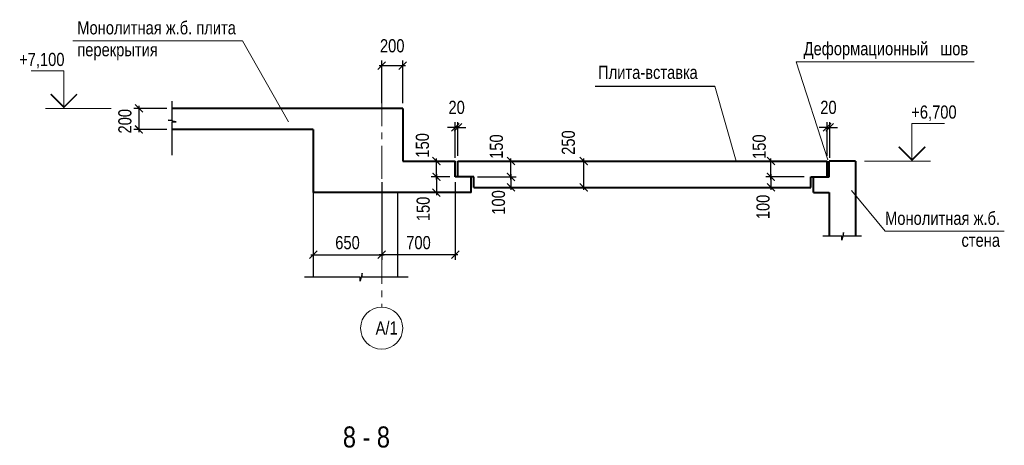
# Model space of a CAD drawing. Header units: inches. Extents: x -21855 to 99316, y -31809 to 52191.
# Tile 15 of 18: x 30992 to 68438, y -275 to 15897. Entities that reach past the tile are written whole.
import ezdxf
from ezdxf.enums import TextEntityAlignment as Align

# ---------------------------------------------------------------- set-up
doc = ezdxf.new("R2010")
doc.units = ezdxf.units.IN
doc.header["$LTSCALE"] = 1000
doc.header["$MEASUREMENT"] = 0
doc.linetypes.add('CENTER', pattern=[2, 1.25, -0.25, 0.25, -0.25])
for name, color, linetype, lineweight in [('СК-050-П(литы перекрытия)', 12, 'Continuous', 40), ('СК-100-О(си)', 7, 'CENTER', 15), ('СК-220-Р-РАМКА ТЕКСТ', 7, 'Continuous', 15), ('СК-300-Р(азмеры)', 7, 'Continuous', 20), ('СК-400-Т(екст)', 7, 'Continuous', 20)]:
    doc.layers.add(name, color=color, linetype=linetype, lineweight=lineweight)
doc.styles.add('RUSS', font='arial.ttf', dxfattribs={"width": 0.8})
doc.dimstyles.new('50', dxfattribs={"dimtxt": 480, "dimasz": 280, "dimexe": 100, "dimexo": 100, "dimgap": 100, "dimtad": 1, "dimdec": 0, "dimlfac": 0.25, "dimzin": 0, "dimdsep": 46, "dimtxsty": 'RUSS', "dimblk": 'ARCHTICK', "dimcen": 0.09, "dimdle": 100, "dimclrd": 7, "dimclre": 7, "dimclrt": 7, "dimadec": 0, "dimazin": 0, "dimtfac": 1, "dimtdec": 0, "dimtmove": 2, "dimatfit": 3, "dimldrblk": 'ARCHTICK', "dimfxl": 1, "dimtolj": 1, "dimtzin": 0, "dimarcsym": 0})

# ---------------------------------------------------------------- blocks, each defined once
blk = doc.blocks.new('_ArchTick')
at = {"color": 0, "linetype": 'ByBlock', "const_width": 0.15}
blk.add_lwpolyline([(-0.5, -0.5), (0.5, 0.5)], dxfattribs=at)
blk = doc.blocks.new('*D38')
at = {"layer": 'Defpoints', "color": 0, "transparency": 16777216}
for p in [(46841, 10526), (47606, 10526, 0), (47552, 9926)]:
    blk.add_point(p, dxfattribs=at)
at = {"layer": 'СК-300-Р(азмеры)', "color": 7, "lineweight": -2, "transparency": 16777216}
for p, q in [((47406, 10526), (46641, 10526)), ((46841, 9826), (46841, 10626)), ((47352, 9926), (46641, 9926))]:
    blk.add_line(p, q, dxfattribs=at)
at = {"layer": 'СК-300-Р(азмеры)', "color": 7, "lineweight": -2, "transparency": 16777216, "xscale": 300, "yscale": 300, "zscale": 300}
for p, rotation in [((46841, 10526), 90), ((46841, 9926), 270)]:
    blk.add_blockref('_ArchTick', p, dxfattribs=dict(at, rotation=rotation))
at = {"layer": 'СК-300-Р(азмеры)', "color": 7, "transparency": 16777216, "insert": (46310, 11122), "char_height": 500, "attachment_point": 5, "rotation": 90, "style": 'RUSS'}
blk.add_mtext('\\A1;150', dxfattribs=at)
blk = doc.blocks.new('*D39')
at = {"layer": 'Defpoints', "color": 0, "transparency": 16777216}
for p in [(47559, 11807), (47659, 10526, 0), (47559, 10446, 0)]:
    blk.add_point(p, dxfattribs=at)
at = {"layer": 'СК-300-Р(азмеры)', "color": 7, "lineweight": -2, "transparency": 16777216}
for p, q in [((47559, 10646), (47559, 12007)), ((47659, 10726), (47659, 12007)), ((47559, 11807), (47259, 11807)), ((47659, 11807), (47559, 11807)), ((47659, 11807), (47959, 11807))]:
    blk.add_line(p, q, dxfattribs=at)
at = {"layer": 'СК-300-Р(азмеры)', "color": 7, "lineweight": -2, "transparency": 16777216, "xscale": 300, "yscale": 300, "zscale": 300}
blk.add_blockref('_ArchTick', (47559, 11807), dxfattribs=at)
at = {"layer": 'СК-300-Р(азмеры)', "color": 7, "lineweight": -2, "transparency": 16777216, "xscale": 300, "yscale": 300, "zscale": 300, "rotation": 180}
blk.add_blockref('_ArchTick', (47659, 11807), dxfattribs=at)
at = {"layer": 'СК-300-Р(азмеры)', "color": 7, "transparency": 16777216, "insert": (47609, 12562), "char_height": 500, "attachment_point": 5, "style": 'RUSS'}
blk.add_mtext('\\A1;20', dxfattribs=at)
blk = doc.blocks.new('*D46')
at = {"layer": 'Defpoints', "color": 0, "transparency": 16777216}
for p in [(44759, 9926, 0), (47559, 9926), (44759, 6967)]:
    blk.add_point(p, dxfattribs=at)
at = {"layer": 'СК-300-Р(азмеры)', "color": 7, "lineweight": -2, "transparency": 16777216}
for p, q in [((44759, 9726), (44759, 6767)), ((47559, 9726), (47559, 6767)), ((47659, 6967), (44659, 6967))]:
    blk.add_line(p, q, dxfattribs=at)
at = {"layer": 'СК-300-Р(азмеры)', "color": 7, "lineweight": -2, "transparency": 16777216, "xscale": 300, "yscale": 300, "zscale": 300, "rotation": 180}
blk.add_blockref('_ArchTick', (44759, 6967), dxfattribs=at)
at = {"layer": 'СК-300-Р(азмеры)', "color": 7, "lineweight": -2, "transparency": 16777216, "xscale": 300, "yscale": 300, "zscale": 300}
blk.add_blockref('_ArchTick', (47559, 6967), dxfattribs=at)
at = {"layer": 'СК-300-Р(азмеры)', "color": 7, "transparency": 16777216, "insert": (46159, 7423), "char_height": 500, "attachment_point": 5, "style": 'RUSS'}
blk.add_mtext('\\A1;700', dxfattribs=at)
blk = doc.blocks.new('*D40')
at = {"layer": 'Defpoints', "color": 0, "transparency": 16777216}
for p in [(48824, 10526, 0), (49676, 10526), (48203, 9926, 0)]:
    blk.add_point(p, dxfattribs=at)
at = {"layer": 'СК-300-Р(азмеры)', "color": 7, "lineweight": -2, "transparency": 16777216}
for p, q in [((49024, 10526), (49876, 10526)), ((49676, 9826), (49676, 10626)), ((48403, 9926), (49876, 9926))]:
    blk.add_line(p, q, dxfattribs=at)
at = {"layer": 'СК-300-Р(азмеры)', "color": 7, "lineweight": -2, "transparency": 16777216, "xscale": 300, "yscale": 300, "zscale": 300}
for p, rotation in [((49676, 10526), 90), ((49676, 9926), 270)]:
    blk.add_blockref('_ArchTick', p, dxfattribs=dict(at, rotation=rotation))
at = {"layer": 'СК-300-Р(азмеры)', "color": 7, "transparency": 16777216, "insert": (49122, 11075), "char_height": 500, "attachment_point": 5, "rotation": 90, "style": 'RUSS'}
blk.add_mtext('\\A1;150', dxfattribs=at)
blk = doc.blocks.new('*D41')
at = {"layer": 'Defpoints', "color": 0, "transparency": 16777216}
for p in [(49676, 9926), (49676, 9526), (51361, 9526, 0)]:
    blk.add_point(p, dxfattribs=at)
at = {"layer": 'СК-300-Р(азмеры)', "color": 7, "lineweight": -2, "transparency": 16777216}
for p, q in [((49676, 10026), (49676, 9426)), ((51161, 9526), (49476, 9526))]:
    blk.add_line(p, q, dxfattribs=at)
at = {"layer": 'СК-300-Р(азмеры)', "color": 7, "lineweight": -2, "transparency": 16777216, "xscale": 300, "yscale": 300, "zscale": 300}
for p, rotation in [((49676, 9926), 90), ((49676, 9526), 270)]:
    blk.add_blockref('_ArchTick', p, dxfattribs=dict(at, rotation=rotation))
at = {"layer": 'СК-300-Р(азмеры)', "color": 7, "transparency": 16777216, "insert": (49202, 8953), "char_height": 500, "attachment_point": 5, "rotation": 90, "style": 'RUSS'}
blk.add_mtext('\\A1;100', dxfattribs=at)
blk = doc.blocks.new('*D42')
at = {"layer": 'Defpoints', "color": 0, "transparency": 16777216}
for p in [(51591, 10526, 0), (52444, 10526), (49668, 9526)]:
    blk.add_point(p, dxfattribs=at)
at = {"layer": 'СК-300-Р(азмеры)', "color": 7, "lineweight": -2, "transparency": 16777216}
for p, q in [((51791, 10526), (52644, 10526)), ((52444, 9426), (52444, 10626)), ((49868, 9526), (52644, 9526))]:
    blk.add_line(p, q, dxfattribs=at)
at = {"layer": 'СК-300-Р(азмеры)', "color": 7, "lineweight": -2, "transparency": 16777216, "xscale": 300, "yscale": 300, "zscale": 300}
for p, rotation in [((52444, 10526), 90), ((52444, 9526), 270)]:
    blk.add_blockref('_ArchTick', p, dxfattribs=dict(at, rotation=rotation))
at = {"layer": 'СК-300-Р(азмеры)', "color": 7, "transparency": 16777216, "insert": (51858, 11228), "char_height": 500, "attachment_point": 5, "rotation": 90, "style": 'RUSS'}
blk.add_mtext('\\A1;250', dxfattribs=at)
blk = doc.blocks.new('*D47')
at = {"layer": 'Defpoints', "color": 0, "transparency": 16777216}
for p in [(59562, 10526), (61022, 10526, 0), (61022, 9926, 0)]:
    blk.add_point(p, dxfattribs=at)
at = {"layer": 'СК-300-Р(азмеры)', "color": 7, "lineweight": -2, "transparency": 16777216}
for p, q in [((60822, 10526), (59362, 10526)), ((59562, 9826), (59562, 10626)), ((60822, 9926), (59362, 9926))]:
    blk.add_line(p, q, dxfattribs=at)
at = {"layer": 'СК-300-Р(азмеры)', "color": 7, "lineweight": -2, "transparency": 16777216, "xscale": 300, "yscale": 300, "zscale": 300}
for p, rotation in [((59562, 10526), 90), ((59562, 9926), 270)]:
    blk.add_blockref('_ArchTick', p, dxfattribs=dict(at, rotation=rotation))
at = {"layer": 'СК-300-Р(азмеры)', "color": 7, "transparency": 16777216, "insert": (59117, 11072), "char_height": 500, "attachment_point": 5, "rotation": 90, "style": 'RUSS'}
blk.add_mtext('\\A1;150', dxfattribs=at)
blk = doc.blocks.new('*D43')
at = {"layer": 'Defpoints', "color": 0, "transparency": 16777216}
for p in [(61022, 9926, 0), (59562, 9526), (60775, 9526, 0)]:
    blk.add_point(p, dxfattribs=at)
at = {"layer": 'СК-300-Р(азмеры)', "color": 7, "lineweight": -2, "transparency": 16777216}
for p, q in [((60822, 9926), (59362, 9926)), ((59562, 10026), (59562, 9426)), ((60575, 9526), (59362, 9526))]:
    blk.add_line(p, q, dxfattribs=at)
at = {"layer": 'СК-300-Р(азмеры)', "color": 7, "lineweight": -2, "transparency": 16777216, "xscale": 300, "yscale": 300, "zscale": 300}
for p, rotation in [((59562, 9926), 90), ((59562, 9526), 270)]:
    blk.add_blockref('_ArchTick', p, dxfattribs=dict(at, rotation=rotation))
at = {"layer": 'СК-300-Р(азмеры)', "color": 7, "transparency": 16777216, "insert": (59263, 8781), "char_height": 500, "attachment_point": 5, "rotation": 90, "style": 'RUSS'}
blk.add_mtext('\\A1;100', dxfattribs=at)
blk = doc.blocks.new('*D44')
at = {"layer": 'Defpoints', "color": 0, "transparency": 16777216}
for p in [(61799, 11807), (61699, 10526, 0), (61799, 10446, 0)]:
    blk.add_point(p, dxfattribs=at)
at = {"layer": 'СК-300-Р(азмеры)', "color": 7, "lineweight": -2, "transparency": 16777216}
for p, q in [((61699, 10726), (61699, 12007)), ((61799, 10646), (61799, 12007)), ((61699, 11807), (61399, 11807)), ((61699, 11807), (61799, 11807)), ((61799, 11807), (62099, 11807))]:
    blk.add_line(p, q, dxfattribs=at)
at = {"layer": 'СК-300-Р(азмеры)', "color": 7, "lineweight": -2, "transparency": 16777216, "xscale": 300, "yscale": 300, "zscale": 300}
blk.add_blockref('_ArchTick', (61699, 11807), dxfattribs=at)
at = {"layer": 'СК-300-Р(азмеры)', "color": 7, "lineweight": -2, "transparency": 16777216, "xscale": 300, "yscale": 300, "zscale": 300, "rotation": 180}
blk.add_blockref('_ArchTick', (61799, 11807), dxfattribs=at)
at = {"layer": 'СК-300-Р(азмеры)', "color": 7, "transparency": 16777216, "insert": (61749, 12562), "char_height": 500, "attachment_point": 5, "style": 'RUSS'}
blk.add_mtext('\\A1;20', dxfattribs=at)
blk = doc.blocks.new('*D45')
at = {"layer": 'Defpoints', "color": 0, "transparency": 16777216}
for p in [(47506, 9926), (46841, 9326), (47366, 9326, 0)]:
    blk.add_point(p, dxfattribs=at)
at = {"layer": 'СК-300-Р(азмеры)', "color": 7, "lineweight": -2, "transparency": 16777216}
for p, q in [((47306, 9926), (46641, 9926)), ((46841, 10026), (46841, 9226)), ((47166, 9326), (46641, 9326))]:
    blk.add_line(p, q, dxfattribs=at)
at = {"layer": 'СК-300-Р(азмеры)', "color": 7, "lineweight": -2, "transparency": 16777216, "xscale": 300, "yscale": 300, "zscale": 300}
for p, rotation in [((46841, 9926), 90), ((46841, 9326), 270)]:
    blk.add_blockref('_ArchTick', p, dxfattribs=dict(at, rotation=rotation))
at = {"layer": 'СК-300-Р(азмеры)', "color": 7, "transparency": 16777216, "insert": (46339, 8707), "char_height": 500, "attachment_point": 5, "rotation": 90, "style": 'RUSS'}
blk.add_mtext('\\A1;150', dxfattribs=at)
blk = doc.blocks.new('*D63')
at = {"layer": 'Defpoints', "color": 0, "transparency": 16777216}
for p in [(36794, 12526, 0), (35528, 11726, 0), (36794, 11726)]:
    blk.add_point(p, dxfattribs=at)
at = {"layer": 'СК-300-Р(азмеры)', "color": 7, "lineweight": -2, "transparency": 16777216}
for p, q in [((36594, 12526, 0), (35328, 12526, 0)), ((35528, 12626, 0), (35528, 11626, 0)), ((36594, 11726, 0), (35328, 11726, 0))]:
    blk.add_line(p, q, dxfattribs=at)
at = {"layer": 'СК-300-Р(азмеры)', "color": 7, "lineweight": -2, "transparency": 16777216, "xscale": 300, "yscale": 300, "zscale": 300}
for p, rotation in [((35528, 12526, 0), 90), ((35528, 11726, 0), 270)]:
    blk.add_blockref('_ArchTick', p, dxfattribs=dict(at, rotation=rotation))
at = {"layer": 'СК-300-Р(азмеры)', "color": 7, "transparency": 16777216, "insert": (34995, 12038, 0), "char_height": 500, "attachment_point": 5, "rotation": 90, "style": 'RUSS'}
blk.add_mtext('\\A1;200', dxfattribs=at)
blk = doc.blocks.new('*D62')
at = {"layer": 'Defpoints', "color": 0, "transparency": 16777216}
for p in [(44759, 14148, 0), (44759, 12526), (45559, 12526)]:
    blk.add_point(p, dxfattribs=at)
at = {"layer": 'СК-300-Р(азмеры)', "color": 7, "lineweight": -2, "transparency": 16777216}
for p, q in [((44759, 12726, 0), (44759, 14348, 0)), ((45559, 12726, 0), (45559, 14348, 0)), ((45659, 14148, 0), (44659, 14148, 0))]:
    blk.add_line(p, q, dxfattribs=at)
at = {"layer": 'СК-300-Р(азмеры)', "color": 7, "lineweight": -2, "transparency": 16777216, "xscale": 300, "yscale": 300, "zscale": 300, "rotation": 180}
blk.add_blockref('_ArchTick', (44759, 14148, 0), dxfattribs=at)
at = {"layer": 'СК-300-Р(азмеры)', "color": 7, "lineweight": -2, "transparency": 16777216, "xscale": 300, "yscale": 300, "zscale": 300}
blk.add_blockref('_ArchTick', (45559, 14148, 0), dxfattribs=at)
at = {"layer": 'СК-300-Р(азмеры)', "color": 7, "transparency": 16777216, "insert": (45159, 14903, 0), "char_height": 500, "attachment_point": 5, "style": 'RUSS'}
blk.add_mtext('\\A1;200', dxfattribs=at)
blk = doc.blocks.new('*D64')
at = {"layer": 'Defpoints', "color": 0, "transparency": 16777216}
for p in [(42159, 7708, 0), (44759, 7708, 0), (44759, 6967)]:
    blk.add_point(p, dxfattribs=at)
at = {"layer": 'СК-300-Р(азмеры)', "color": 7, "lineweight": -2, "transparency": 16777216}
for p, q in [((42159, 7508), (42159, 6767)), ((44759, 7508), (44759, 6767)), ((42059, 6967), (44859, 6967))]:
    blk.add_line(p, q, dxfattribs=at)
at = {"layer": 'СК-300-Р(азмеры)', "color": 7, "lineweight": -2, "transparency": 16777216, "xscale": 300, "yscale": 300, "zscale": 300, "rotation": 180}
blk.add_blockref('_ArchTick', (42159, 6967), dxfattribs=at)
at = {"layer": 'СК-300-Р(азмеры)', "color": 7, "lineweight": -2, "transparency": 16777216, "xscale": 300, "yscale": 300, "zscale": 300}
blk.add_blockref('_ArchTick', (44759, 6967), dxfattribs=at)
at = {"layer": 'СК-300-Р(азмеры)', "color": 7, "transparency": 16777216, "insert": (43459, 7423), "char_height": 500, "attachment_point": 5, "style": 'RUSS'}
blk.add_mtext('\\A1;650', dxfattribs=at)
blk = doc.blocks.new('*U33')
at = {"layer": 'СК-400-Т(екст)', "color": 0}
for p, q in [((0, 0), (0, 7.11)), ((0, 7.11), (6.2, 7.11)), ((-9, 0), (3.5, 0))]:
    blk.add_line(p, q, dxfattribs=at)
at = {"layer": 'СК-400-Т(екст)', "color": 0, "const_width": 0.3}
blk.add_lwpolyline([(-2.5, 2.71), (0, 0.21), (2.5, 2.71)], dxfattribs=at)
at = {"layer": 'СК-400-Т(екст)', "color": 0, "width": 0.8}
for tag, p in [('ОТМЕТКА1', (8.51, 8.06)), ('КОММЕНТАРИЙ', (8.59, 4.27))]:
    blk.add_attdef(tag, p, '', height=2.5, dxfattribs=at)

msp = doc.modelspace()

# ---------------------------------------------------------------- linework, layer by layer
msp.add_line((52881.1, 13377.5), (57427.7, 13377.5))
at = {"elevation": 0}
for points in [[(36793.6, 10755.7), (36793.6, 12015.9), (36939.2, 12015.9), (36641.7, 12085.5), (36793.6, 12085.5), (36793.6, 12802.5)], [(63006.1, 7668.2), (62325.9, 7668.2), (62325.9, 7813.8), (62256.3, 7516.3), (62256.3, 7668.2), (61539.2, 7668.2)], [(45759.8, 6113.8), (44016, 6113.8), (44016, 6259.4), (43946.4, 5961.9), (43946.4, 6113.8), (41820.5, 6113.8)]]:
    msp.add_lwpolyline(points, dxfattribs=at)
at = {"layer": 'СК-050-П(литы перекрытия)'}
for p, q in [((45558.5, 12526), (36793.6, 12526, 0)), ((45558.5, 12526), (45558.5, 10526)), ((42158.5, 11726), (36793.6, 11726, 0)), ((42158.5, 11726), (42158.5, 9326)), ((45558.5, 10526), (47558.5, 10526, 0)), ((47558.5, 9926), (47558.5, 10526, 0)), ((47658.5, 9926, 0), (47658.5, 10526)), ((47658.5, 10526, 0), (61698.5, 10526, 0)), ((61698.5, 9926, 0), (61698.5, 10526, 0)), ((62778.5, 10526, 0), (61778.5, 10526, 0)), ((61778.5, 9926, 0), (61778.5, 10526, 0)), ((62778.5, 10526, 0), (62778.5, 7668.2, 0)), ((48258.5, 9926, 0), (47558.5, 9926)), ((48158.5, 9326, 0), (48158.5, 9926, 0)), ((48258.5, 9526, 0), (48258.5, 9926, 0)), ((61078.5, 9526, 0), (61078.5, 9926, 0)), ((61078.5, 9926, 0), (61778.5, 9926, 0)), ((61178.5, 9326, 0), (61178.5, 9926, 0)), ((48258.5, 9526, 0), (61078.5, 9526, 0)), ((47558.5, 9326), (42158.5, 9326, 0)), ((48158.5, 9326, 0), (47558.5, 9326, 0)), ((61178.5, 9326, 0), (61778.5, 9326, 0)), ((61778.5, 9326, 0), (61778.5, 7668.2, 0))]:
    msp.add_line(p, q, dxfattribs=at)
at = {"layer": 'СК-050-П(литы перекрытия)', "lineweight": 25}
for p, q in [((42158.5, 9326, 0), (42158.5, 6113.8, 0)), ((45358.5, 9326, 0), (45358.5, 6113.8, 0))]:
    msp.add_line(p, q, dxfattribs=at)
at = {"layer": 'СК-100-О(си)'}
msp.add_line((44758.5, 13104.8, 0), (44758.5, 4975.8, 0), dxfattribs=at)
at = {"layer": 'СК-100-О(си)', "linetype": 'Continuous'}
msp.add_circle((44758.5, 4175.8, 0), 800, dxfattribs=at)
at = {"layer": 'СК-220-Р-РАМКА ТЕКСТ'}
msp.add_line((67291.3, 14296.3, 0), (60516.7, 14296.3, 0), dxfattribs=at)
at = {"layer": 'СК-400-Т(екст)', "color": 7}
for p, q in [((33018.5, 15100), (39462.9, 15100)), ((39462.9, 15100), (41220.2, 12010.8)), ((57427.7, 13377.5), (58237.2, 10526)), ((63911.1, 7861.2, 0), (62621.5, 9406, 0)), ((68437.7, 7861.2, 0), (63911.1, 7861.2, 0))]:
    msp.add_line(p, q, dxfattribs=at)
at = {"layer": 'СК-400-Т(екст)'}
msp.add_line((60516.7, 14296.3, 0), (61726.5, 10577.2, 0), dxfattribs=at)

# ---------------------------------------------------------------- block references
at = {"layer": 'СК-400-Т(екст)', "ltscale": 0.5}
ref = msp.add_blockref('*U33', (32672.5, 12526, 0), dxfattribs=dict(at, xscale=-200, yscale=200, zscale=200))
ref.add_attrib('ОТМЕТКА1', '+7,100', (30971.1, 14137.6, 0), dxfattribs={"height": 500, "style": 'RUSS', "width": 0.8})
ref = msp.add_blockref('*U33', (64926.7, 10526, 0), dxfattribs=dict(at, xscale=200, yscale=200, zscale=200))
ref.add_attrib('ОТМЕТКА1', '+6,700', (64899, 12137.6, 0), dxfattribs={"height": 500, "style": 'RUSS', "width": 0.8})

# ---------------------------------------------------------------- texts
at = {"layer": 'СК-220-Р-РАМКА ТЕКСТ', "style": 'RUSS', "width": 0.8}
for s, p in [('Деформационный   шов', (60804.3, 14547.5, 0)), ('Плита-вставка', (52989, 13646.3))]:
    msp.add_text(s, height=500, rotation=360, dxfattribs=at).set_placement(p)
msp.add_text('А/1', height=500, rotation=360, dxfattribs=at).set_placement((44947.7, 4182), align=Align.MIDDLE_CENTER)
at = {"layer": 'СК-220-Р-РАМКА ТЕКСТ', "char_height": 500, "style": 'RUSS'}
for s, insert, attachment_point, rotation in [('Монолитная ж.б. плита ^Jперекрытия  ', (33182.1, 15840.3), 1, 360), ('Монолитная ж.б. \\Pстена', (68274.1, 8601.5, 0), 3, 0)]:
    msp.add_mtext(s, dxfattribs=dict(at, insert=insert, attachment_point=attachment_point, rotation=rotation))
at = {"layer": 'СК-220-Р-РАМКА ТЕКСТ', "insert": (44178.2, 35.4, 0), "char_height": 800, "width": 62135.09, "attachment_point": 5, "rotation": 360, "style": 'RUSS'}
msp.add_mtext('8 - 8', dxfattribs=at)

# ---------------------------------------------------------------- dimensions: what is measured, and where the dimension line sits
at = {"layer": 'СК-300-Р(азмеры)'}
for base, p1, p2, picture, middle in [((44758.5, 14148.1, 0), (45558.5, 12526), (44758.5, 12526), '*D62', (45158.5, 14903.4, 0)), ((44758.5, 6967.4), (47558.5, 9926), (44758.5, 9926, 0), '*D46', (46158.5, 7422.7)), ((44758.5, 6967.4), (42158.5, 7708.4, 0), (44758.5, 7708.4, 0), '*D64', (43458.5, 7422.7))]:
    dim = msp.add_linear_dim(base=base, p1=p1, p2=p2, dimstyle='50', override={"dimtxt": 500, "dimasz": 300, "dimexe": 200, "dimexo": 200, "dimgap": 200}, dxfattribs=at)
    dim.commit()
    dim.dimension.update_dxf_attribs({"geometry": picture, "text_midpoint": middle})
dim = msp.add_linear_dim(base=(47558.5, 11806.6), p1=(47658.5, 10526, 0), p2=(47558.5, 10446, 0), text='20', dimstyle='50', override={"dimtxt": 500, "dimasz": 300, "dimexe": 200, "dimexo": 200, "dimgap": 200}, dxfattribs=at)
dim.commit()
dim.dimension.update_dxf_attribs({"geometry": '*D39', "text_midpoint": (47608.5, 12561.9)})
dim = msp.add_linear_dim(base=(61798.5, 11806.6, 0), p1=(61698.5, 10526, 0), p2=(61798.5, 10446, 0), angle=180, text='20', dimstyle='50', override={"dimtxt": 500, "dimasz": 300, "dimexe": 200, "dimexo": 200, "dimgap": 200}, dxfattribs=at)
dim.commit()
dim.dimension.update_dxf_attribs({"geometry": '*D44', "text_midpoint": (61748.5, 12561.9, 0)})
for base, p1, p2, angle, picture, middle in [((35528.3, 11726, 0), (36793.6, 12526, 0), (36793.6, 11726), 90, '*D63', (34994.6, 12038, 0)), ((46841.4, 10526), (47551.7, 9926), (47606.2, 10526, 0), 90, '*D38', (46309.7, 11121.7)), ((49675.7, 10526), (48203.4, 9926, 0), (48823.5, 10526, 0), 90, '*D40', (49121.5, 11075)), ((52443.5, 10526), (49668, 9526), (51591.3, 10526, 0), 90, '*D42', (51858.2, 11227.8)), ((59562.5, 10526, 0), (61022.1, 9926, 0), (61022.1, 10526, 0), 90, '*D47', (59117.3, 11071.5, 0)), ((46841.4, 9326), (47505.5, 9926), (47365.8, 9326, 0), 270, '*D45', (46339, 8706.6)), ((49675.7, 9526), (49675.7, 9926), (51361, 9526, 0), 90, '*D41', (49201.7, 8953.3)), ((59562.5, 9526, 0), (61022.1, 9926, 0), (60774.8, 9526, 0), 270, '*D43', (59262.6, 8780.9, 0))]:
    dim = msp.add_linear_dim(base=base, p1=p1, p2=p2, angle=angle, dimstyle='50', override={"dimtxt": 500, "dimasz": 300, "dimexe": 200, "dimexo": 200, "dimgap": 200}, dxfattribs=at)
    dim.commit()
    dim.dimension.update_dxf_attribs({"geometry": picture, "text_midpoint": middle, "dimtype": 160})

doc.saveas('drawing.dxf')
